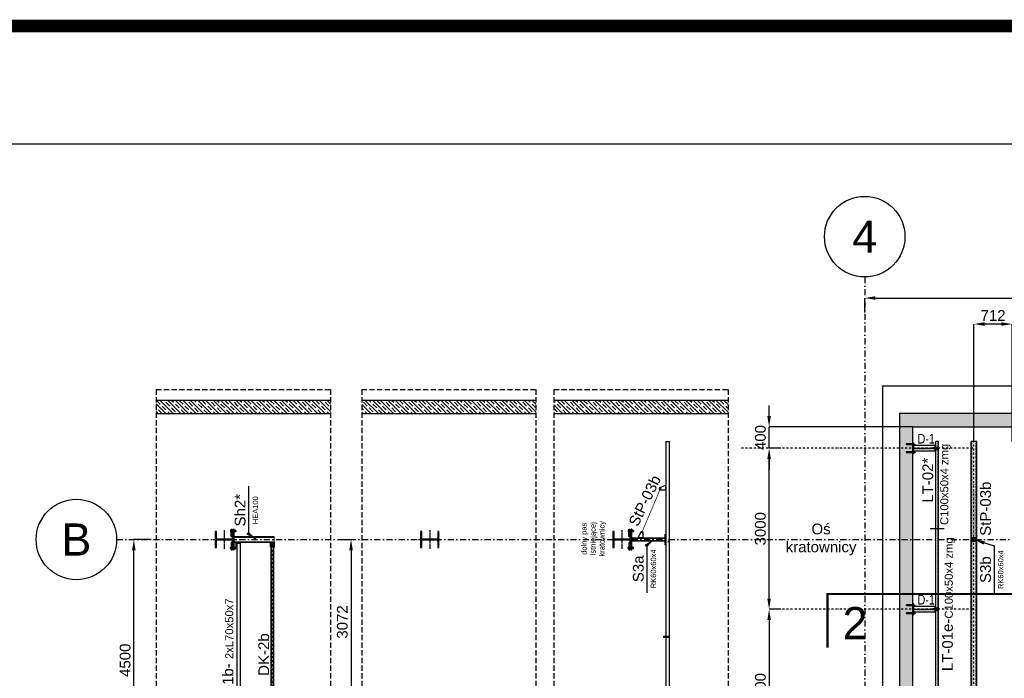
# Model space of a CAD drawing. Header units: millimetres. Extents: x -34919 to 306996, y -293018 to -145733.
# Tile 16 of 256: x -22598 to -4241, y -158058 to -145785. Entities that reach past the tile are written whole.
import ezdxf

# ---------------------------------------------------------------- set-up
doc = ezdxf.new("R2010")
doc.units = ezdxf.units.MM
doc.header["$LTSCALE"] = 3
for name, pattern in [('BORDER2', [0.875, 0.25, -0.125, 0.25, -0.125, 0, -0.125]), ('DASHDOT', [25.4, 12.7, -6.35, 0, -6.35]), ('DASHED', [19.05, 12.7, -6.35]), ('HIDDEN', [9.525, 6.35, -3.175]), ('PRZE', [0.8, 0.4, -0.2, 0, -0.2])]:
    doc.linetypes.add(name, pattern=pattern)
for name, color, linetype in [('AR-----H0_HATCHES_RASTERIT', 8, 'Continuous'), ('ARF2000E0_LOAD_BEARING_KANTAVAT', 1, 'Continuous'), ('blaszki', 6, 'Continuous'), ('C', 4, 'PRZE'), ('K-Podkonstrukcja ścian', 4, 'Continuous'), ('LAYER1', 7, 'Continuous'), ('LISTWA CEOWA', 2, 'Continuous'), ('poziome 1', 7, 'Continuous'), ('PROFILE', 2, 'Continuous'), ('Prz', 5, 'Continuous'), ('slupki', 7, 'Continuous'), ('stezenia', 4, 'Continuous'), ('STĘŻENIA_OPIS', 4, 'Continuous')]:
    doc.layers.add(name, color=color, linetype=linetype)
doc.layers.add('SIATKA', color=5, linetype='Continuous', lineweight=18)
doc.styles.add('modulegrid$0$Standard', font='isocp.shx')
doc.styles.get("Standard").update_dxf_attribs({"font": 'arial.ttf', "height": 25})
doc.dimstyles.new('STANDARD-100', dxfattribs={"dimscale": 100, "dimtxt": 2, "dimasz": 2, "dimexe": 0, "dimexo": 0, "dimgap": 0.6, "dimtad": 1, "dimdec": 0, "dimzin": 12, "dimdsep": 46, "dimtxsty": 'Standard', "dimcen": 1, "dimclrd": 256, "dimclre": 256, "dimclrt": 2, "dimadec": 0, "dimazin": 0, "dimtfac": 1, "dimtdec": 0, "dimtmove": 0, "dimatfit": 3, "dimfxl": 0, "dimtolj": 1, "dimtzin": 0, "dimarcsym": 0})
pattern_1 = [(315, (-21108.39, -114412.66), (70.71068, 70.71068), []), (315, (-21108.39, -114483.16), (70.71068, 70.71068), [100, -50])]
pattern_2 = [(315, (-22942.91, -114412.66), (70.71068, 70.71068), []), (315, (-22942.91, -114483.16), (70.71068, 70.71068), [100, -50])]
pattern_3 = [(315, (-25024.38, -114412.66), (70.71068, 70.71068), []), (315, (-25024.38, -114483.16), (70.71068, 70.71068), [100, -50])]

# ---------------------------------------------------------------- blocks, each defined once
blk = doc.blocks.new('*D1691')
at = {"lineweight": -2, "transparency": 16777216}
for p, q in [((-20146, -155472), (-20470, -155472)), ((-20470, -159772), (-20470, -155672)), ((-20146, -159972), (-20470, -159972))]:
    blk.add_line(p, q, dxfattribs=at)
at = {"transparency": 16777216}
for points in [[(-20503, -155672), (-20437, -155672), (-20470, -155472)], [(-20503, -159772), (-20437, -159772), (-20470, -159972)]]:
    blk.add_solid(points, dxfattribs=at)
at = {"layer": 'Defpoints', "color": 0, "transparency": 16777216}
for p in [(-20470, -155472), (-20146, -155472), (-20146, -159972)]:
    blk.add_point(p, dxfattribs=at)
at = {"color": 2, "transparency": 16777216, "insert": (-20632, -157722), "char_height": 200, "attachment_point": 5, "rotation": 90}
blk.add_mtext('\\A1;4500', dxfattribs=at)
blk = doc.blocks.new('*D1684')
at = {"lineweight": -2, "transparency": 16777216}
for p, q in [((-6843, -151243), (-6843, -150972)), ((-6643, -150972), (1957, -150972)), ((2157, -151243), (2157, -150972))]:
    blk.add_line(p, q, dxfattribs=at)
at = {"transparency": 16777216}
for points in [[(-6643, -150939), (-6643, -151005), (-6843, -150972)], [(1957, -150939), (1957, -151005), (2157, -150972)]]:
    blk.add_solid(points, dxfattribs=at)
at = {"layer": 'Defpoints', "color": 0, "transparency": 16777216}
for p in [(2157, -150972), (-6843, -151243), (2157, -151243)]:
    blk.add_point(p, dxfattribs=at)
at = {"color": 2, "transparency": 16777216, "insert": (-2343, -150810), "char_height": 200, "attachment_point": 5}
blk.add_mtext('\\A1;9000', dxfattribs=at)
blk = doc.blocks.new('*D1717')
at = {"lineweight": -2, "transparency": 16777216}
for p, q in [((-4806, -153647), (-4806, -151457)), ((-4294, -151457), (-4606, -151457)), ((-4094, -153647), (-4094, -151457))]:
    blk.add_line(p, q, dxfattribs=at)
at = {"transparency": 16777216}
for points in [[(-4606, -151424), (-4606, -151490), (-4806, -151457)], [(-4294, -151424), (-4294, -151490), (-4094, -151457)]]:
    blk.add_solid(points, dxfattribs=at)
at = {"layer": 'Defpoints', "color": 0, "transparency": 16777216}
for p in [(-4806, -151457), (-4806, -153647), (-4094, -153647, 0)]:
    blk.add_point(p, dxfattribs=at)
at = {"color": 2, "transparency": 16777216, "insert": (-4450, -151297), "char_height": 200, "attachment_point": 5}
blk.add_mtext('\\A1;712', dxfattribs=at)
blk = doc.blocks.new('*U5')
at = {"color": 0}
for p, q in [((-36, 0), (14, 0)), ((-32, 5), (-31, 6)), ((-32, 5), (-32, -5)), ((-30, 5), (-32, 5)), ((-30, 6), (-31, 6)), ((-30, 8), (-30, -8)), ((-30, 8), (-30, -8)), ((-30, 8), (-30, -8)), ((-20, 5), (-30, 5)), ((-20, 11), (-29, 11)), ((-20, -12), (-20, 12)), ((-20, 8), (-20, -8)), ((-17, 12), (-20, 12)), ((-17, -12), (-17, 12)), ((-17, -12), (-17, 12)), ((0, 6), (-17, 6)), ((-1, 5), (-17, 5)), ((-1, 6), (-1, -6)), ((0, -12), (0, 12)), ((2, 12), (0, 12)), ((2, -12), (2, 12)), ((2, 9), (2, -9)), ((3, 11), (3, -11)), ((10, 11), (3, 11)), ((2, 9), (3, 9)), ((10, 5), (3, 5)), ((10, 8), (10, -8)), ((-32, -5), (-31, -6)), ((-30, -5), (-32, -5)), ((-30, -6), (-31, -6)), ((-20, -5), (-30, -5)), ((-20, -11), (-29, -11)), ((-17, -12), (-20, -12)), ((-1, -5), (-17, -5)), ((0, -6), (-17, -6)), ((2, -12), (0, -12)), ((10, -5), (3, -5)), ((2, -9), (3, -9)), ((10, -11), (3, -11))]:
    blk.add_line(p, q, dxfattribs=at)
for centre, radius, start, end in [((-25, 8), 4.47, 141.9467, 218.0533), ((-13, 0), 16.3, 160.3279, 199.6721), ((-24, 8), 4.47, 321.9467, 38.0533), ((-36, 0), 16.3, 340.3279, 19.6721), ((6, 8), 4.47, 321.9467, 38.0533), ((-6, 0), 16.3, 340.3279, 19.6721), ((-25, -8), 4.47, 141.9467, 218.0533), ((-24, -8), 4.47, 321.9467, 38.0533), ((6, -8), 4.47, 321.9467, 38.0533)]:
    blk.add_arc(centre, radius, start, end, dxfattribs=at)
blk = doc.blocks.new('CLMP2', base_point=(-240.02793, 677.2178))
at = {"layer": 'LAYER1', "color": 0, "linetype": 'Continuous'}
for p, q in [((-228.02793, 842.16751), (-235.02793, 839.69709)), ((-235.02793, 727.51421), (-235.02793, 839.69709)), ((-234.02793, 838.76421), (-222.02793, 838.76421)), ((-234.02793, 838.76421), (-234.02793, 730.17843)), ((-232.95793, 835.3444), (-232.95793, 730.17843)), ((-228.02793, 842.16751), (-228.02793, 677.2178)), ((-228.02793, 842.16751), (-221.02793, 839.69709)), ((-223.09793, 835.3444), (-223.09793, 730.17843)), ((-222.02793, 838.76421), (-222.02793, 730.17843)), ((-221.02793, 727.51421), (-221.02793, 839.69709)), ((-216.02793, 704.85), (-240.02793, 704.85)), ((-240.02793, 704.85), (-240.02793, 702.35)), ((-216.02793, 702.35), (-240.02793, 702.35)), ((-238.99758, 701.50149), (-237.52793, 702.35)), ((-238.99758, 701.50149), (-238.99758, 693.19851)), ((-238.99758, 693.19851), (-237.52793, 692.35)), ((-218.52793, 702.35), (-237.52793, 702.35)), ((-237.52793, 692.35), (-218.52793, 692.35)), ((-228.02793, 727.51421), (-235.02793, 727.51421)), ((-234.02793, 730.17843), (-233.32082, 729.47132)), ((-228.02793, 730.17843), (-234.02793, 730.17843)), ((-234.02793, 724.85), (-233.32082, 725.55711)), ((-234.02793, 724.85), (-234.02793, 704.85)), ((-228.02793, 724.85), (-234.02793, 724.85)), ((-234.02793, 692.35), (-234.02793, 687.69169)), ((-222.02793, 687.69169), (-234.02793, 687.69169)), ((-232.41059, 685.76421), (-234.02793, 687.69169)), ((-233.51276, 701.50149), (-233.51276, 693.19851)), ((-233.02793, 728.76421), (-233.02793, 726.26421)), ((-232.95793, 724.85), (-232.95793, 704.85)), ((-232.95793, 692.35), (-232.95793, 686.41651)), ((-232.41059, 685.76421), (-232.41059, 679.10321)), ((-232.41059, 679.10321), (-231.82342, 678.76421)), ((-232.13688, 728.76421), (-228.02793, 728.76421)), ((-232.13688, 726.26421), (-228.02793, 726.26421)), ((-231.82342, 678.76421), (-224.23243, 678.76421)), ((-230.21926, 685.75575), (-230.21926, 679.10321)), ((-228.02793, 730.17843), (-222.02793, 730.17843)), ((-223.91898, 728.76421), (-228.02793, 728.76421)), ((-228.02793, 727.51421), (-221.02793, 727.51421)), ((-223.91898, 726.26421), (-228.02793, 726.26421)), ((-228.02793, 724.85), (-222.02793, 724.85)), ((-228.02793, 704.85), (-228.02793, 704.85)), ((-225.8366, 685.75575), (-225.8366, 679.10321)), ((-223.64527, 679.10321), (-224.23243, 678.76421)), ((-223.64527, 685.76421), (-222.02793, 687.69169)), ((-223.64527, 685.76421), (-223.64527, 679.10321)), ((-223.09793, 724.85), (-223.09793, 704.85)), ((-223.09793, 692.35), (-223.09793, 686.41651)), ((-223.02793, 728.76421), (-223.02793, 726.26421)), ((-222.02793, 730.17843), (-222.73503, 729.47132)), ((-222.02793, 724.85), (-222.73503, 725.55711)), ((-222.5431, 701.50149), (-222.5431, 693.19851)), ((-222.02793, 724.85), (-222.02793, 704.85)), ((-222.02793, 692.35), (-222.02793, 687.69169)), ((-217.05827, 701.50149), (-218.52793, 702.35)), ((-217.05827, 693.19851), (-218.52793, 692.35)), ((-217.05827, 701.50149), (-217.05827, 693.19851)), ((-216.02793, 704.85), (-216.02793, 702.35))]:
    blk.add_line(p, q, dxfattribs=at)
at = {"layer": 'LAYER1', "color": 0, "linetype": 'DASHED'}
for p, q in [((-234.52793, 704.85), (-234.52793, 702.35)), ((-221.52793, 704.85), (-221.52793, 702.35))]:
    blk.add_line(p, q, dxfattribs=at)
at = {"layer": 'LAYER1', "color": 0, "linetype": 'Continuous'}
for centre, radius, start, end in [((-228.02793, 838.76421), 6, 180, 0), ((-236.23992, 697.54309), 4.80691, 55.434907, 120), ((-236.23992, 697.15691), 4.80691, 240, 304.56509), ((-228.02793, 684.19851), 18.15149, 72.412046, 107.58795), ((-228.02793, 710.50149), 18.15149, 252.41205, 287.58795), ((-234.02793, 728.76421), 1, 0, 45), ((-234.02793, 726.26421), 1, 315, 0), ((-231.30883, 687.33723), 1.92048, 234.99226, 304.56509), ((-231.30883, 680.6847), 1.92048, 240, 304.56509), ((-228.02793, 692.66874), 7.25199, 252.41205, 287.58795), ((-228.02793, 686.0162), 7.25199, 252.41205, 287.58795), ((-224.74703, 687.33723), 1.92048, 235.43491, 305.00774), ((-224.74703, 680.6847), 1.92048, 235.43491, 300), ((-222.02793, 728.76421), 1, 135, 180), ((-222.02793, 726.26421), 1, 180, 225), ((-219.81594, 697.54309), 4.80691, 60, 124.56509), ((-219.81594, 697.15691), 4.80691, 235.43491, 300)]:
    blk.add_arc(centre, radius, start, end, dxfattribs=at)
blk = doc.blocks.new('*D1695')
at = {"lineweight": -2, "transparency": 16777216}
for p, q in [((-8405, -153772), (-8626, -153772)), ((-8626, -156572), (-8626, -153972)), ((-8405, -156772), (-8626, -156772))]:
    blk.add_line(p, q, dxfattribs=at)
at = {"transparency": 16777216}
for points in [[(-8659, -153972), (-8593, -153972), (-8626, -153772)], [(-8659, -156572), (-8593, -156572), (-8626, -156772)]]:
    blk.add_solid(points, dxfattribs=at)
at = {"layer": 'Defpoints', "color": 0, "transparency": 16777216}
for p in [(-8626, -153772), (-8405, -153772, 0), (-8405, -156772, 0)]:
    blk.add_point(p, dxfattribs=at)
at = {"color": 2, "transparency": 16777216, "insert": (-8788, -155272), "char_height": 200, "attachment_point": 5, "rotation": 90}
blk.add_mtext('\\A1;3000', dxfattribs=at)
blk = doc.blocks.new('*D1696')
at = {"lineweight": -2, "transparency": 16777216}
for p, q in [((-8405, -156772), (-8626, -156772)), ((-8626, -156972), (-8626, -159572)), ((-8405, -159772), (-8626, -159772))]:
    blk.add_line(p, q, dxfattribs=at)
at = {"transparency": 16777216}
for points in [[(-8659, -156972), (-8593, -156972), (-8626, -156772)], [(-8659, -159572), (-8593, -159572), (-8626, -159772)]]:
    blk.add_solid(points, dxfattribs=at)
at = {"layer": 'Defpoints', "color": 0, "transparency": 16777216}
for p in [(-8405, -156772, 0), (-8626, -159772), (-8405, -159772)]:
    blk.add_point(p, dxfattribs=at)
at = {"color": 2, "transparency": 16777216, "insert": (-8788, -158272), "char_height": 200, "attachment_point": 5, "rotation": 90}
blk.add_mtext('\\A1;3000', dxfattribs=at)
blk = doc.blocks.new('*D1702')
at = {"lineweight": -2, "transparency": 16777216}
for p, q in [((-8626, -153172), (-8626, -152972)), ((-5943, -153372), (-8626, -153372)), ((-8626, -153772), (-8626, -153372)), ((-8405, -153772), (-8626, -153772)), ((-8626, -153972), (-8626, -154172))]:
    blk.add_line(p, q, dxfattribs=at)
at = {"transparency": 16777216}
for points in [[(-8659, -153172), (-8593, -153172), (-8626, -153372)], [(-8659, -153972), (-8593, -153972), (-8626, -153772)]]:
    blk.add_solid(points, dxfattribs=at)
at = {"layer": 'Defpoints', "color": 0, "transparency": 16777216}
for p in [(-8626, -153372), (-5943, -153372, 0), (-8405, -153772, 0)]:
    blk.add_point(p, dxfattribs=at)
at = {"color": 2, "transparency": 16777216, "insert": (-8788, -153572), "char_height": 200, "attachment_point": 5, "rotation": 90}
blk.add_mtext('\\A1;400', dxfattribs=at)
blk = doc.blocks.new('*X203')
at = {"color": 0}
for p, q in [((558, 1769), (573, 1784)), ((558, 1778), (564, 1784)), ((560, 1762), (582, 1784)), ((569, 1762), (591, 1784)), ((578, 1762), (600, 1784)), ((587, 1762), (608, 1784)), ((596, 1762), (617, 1784)), ((605, 1762), (626, 1784)), ((613, 1762), (635, 1784)), ((622, 1762), (644, 1784)), ((631, 1762), (653, 1784)), ((640, 1762), (661, 1784)), ((649, 1762), (670, 1784)), ((658, 1762), (679, 1784)), ((666, 1762), (688, 1784)), ((675, 1762), (697, 1784)), ((683, 1761), (706, 1784)), ((689, 1759), (715, 1784)), ((694, 1755), (723, 1784)), ((698, 1750), (732, 1784)), ((701, 1744), (741, 1784)), ((702, 1736), (750, 1784)), ((702, 1727), (714, 1740)), ((702, 1718), (714, 1730)), ((702, 1710), (714, 1722)), ((702, 1701), (714, 1713)), ((702, 1692), (714, 1704)), ((702, 1683), (714, 1695)), ((702, 1674), (714, 1686)), ((702, 1665), (714, 1677)), ((702, 1657), (714, 1669)), ((702, 1648), (714, 1660)), ((737, 1762), (759, 1784)), ((746, 1762), (768, 1784)), ((755, 1762), (776, 1784)), ((764, 1762), (785, 1784)), ((773, 1762), (794, 1784)), ((781, 1762), (803, 1784)), ((790, 1762), (812, 1784)), ((799, 1762), (821, 1784)), ((808, 1762), (829, 1784)), ((817, 1762), (838, 1784)), ((826, 1762), (847, 1784)), ((834, 1762), (856, 1784)), ((843, 1762), (858, 1777)), ((852, 1762), (858, 1768)), ((666, 1444), (714, 1492)), ((675, 1444), (715, 1484)), ((684, 1444), (718, 1478)), ((693, 1444), (722, 1473)), ((702, 1639), (714, 1651)), ((702, 1630), (714, 1642)), ((702, 1621), (714, 1633)), ((702, 1612), (714, 1624)), ((702, 1604), (714, 1616)), ((702, 1595), (714, 1607)), ((702, 1586), (714, 1598)), ((702, 1577), (714, 1589)), ((702, 1568), (714, 1580)), ((702, 1559), (714, 1571)), ((702, 1551), (714, 1563)), ((702, 1542), (714, 1554)), ((702, 1533), (714, 1545)), ((702, 1524), (714, 1536)), ((702, 1515), (714, 1527)), ((702, 1506), (714, 1518)), ((702, 1497), (714, 1509)), ((702, 1488), (714, 1501)), ((702, 1444), (727, 1469)), ((558, 1460), (564, 1466)), ((558, 1451), (573, 1466)), ((560, 1444), (582, 1466)), ((569, 1444), (590, 1466)), ((578, 1444), (599, 1466)), ((587, 1444), (608, 1466)), ((595, 1444), (617, 1466)), ((604, 1444), (626, 1466)), ((613, 1444), (635, 1466)), ((622, 1444), (643, 1466)), ((631, 1444), (652, 1466)), ((640, 1444), (661, 1466)), ((649, 1444), (670, 1466)), ((657, 1444), (679, 1466)), ((710, 1444), (733, 1467)), ((719, 1444), (741, 1466)), ((728, 1444), (750, 1466)), ((737, 1444), (758, 1466)), ((746, 1444), (767, 1466)), ((755, 1444), (776, 1466)), ((763, 1444), (785, 1466)), ((772, 1444), (794, 1466)), ((781, 1444), (803, 1466)), ((790, 1444), (811, 1466)), ((799, 1444), (820, 1466)), ((808, 1444), (829, 1466)), ((816, 1444), (838, 1466)), ((825, 1444), (847, 1466)), ((834, 1444), (856, 1466)), ((843, 1444), (858, 1459)), ((852, 1444), (858, 1450))]:
    blk.add_line(p, q, dxfattribs=at)
blk = doc.blocks.new('heb340')
at = {"color": 1, "linetype": 'Continuous'}
blk.add_lwpolyline([(-150, -170), (150, -170), (150, -148.5), (33, -148.5, -0.4142136), (6, -121.5), (6, 121.5, -0.4142136), (33, 148.5), (150, 148.5), (150, 170), (-150, 170), (-150, 148.5), (-33, 148.5, -0.4142136), (-6, 121.5), (-6, -121.5, -0.4142136), (-33, -148.5), (-150, -148.5)], format="xyb", close=True, dxfattribs=at)
at = {"layer": 'C'}
for points in [[(0, -213), (0, 213)], [(-171.5, 0), (171.5, 0)]]:
    blk.add_lwpolyline(points, dxfattribs=at)
at = {"color": 4, "linetype": 'Continuous'}
blk.add_blockref('*X203', (-708, -1614), dxfattribs=at)
blk = doc.blocks.new('połaczenie montażowe')
at = {"color": 7, "linetype": 'BORDER2'}
for p, q in [((-63, 158), (50, 158)), ((-63, -158), (50, -158))]:
    blk.add_line(p, q, dxfattribs=at)
at = {"color": 4}
for p, q in [((-54, 172), (-45, 172)), ((-54, 169), (-54, 146)), ((-54, 165), (-45, 165)), ((-54, 144), (-45, 144)), ((-54, 151), (-45, 151)), ((-45, 172), (-45, 144)), ((-45, 171), (-45, 171)), ((-45, 145), (-45, 145)), ((-45, 171), (-45, 145)), ((-42, 166), (12, 166)), ((-42, 150), (12, 150)), ((-4, 166), (-4, 150)), ((-4, 164), (12, 164)), ((-4, 152), (12, 152)), ((28, 166), (46, 166)), ((28, 164), (46, 164)), ((28, 152), (46, 152)), ((28, 150), (46, 150)), ((46, 166), (46, 150)), ((-54, -144), (-45, -144)), ((-54, -169), (-54, -146)), ((-54, -165), (-45, -165)), ((-54, -172), (-45, -172)), ((-54, -151), (-45, -151)), ((-45, -172), (-45, -144)), ((-45, -145), (-45, -145)), ((-45, -171), (-45, -171)), ((-45, -171), (-45, -145)), ((-42, -150), (12, -150)), ((-42, -166), (12, -166)), ((-4, -166), (-4, -150)), ((-4, -152), (12, -152)), ((-4, -164), (12, -164)), ((28, -150), (46, -150)), ((28, -152), (46, -152)), ((28, -164), (46, -164)), ((28, -166), (46, -166)), ((46, -166), (46, -150))]:
    blk.add_line(p, q, dxfattribs=at)
at = {"color": 7}
for p, q in [((-45, 172), (-44, 173)), ((-45, 172), (-45, 144)), ((-44, 173), (-42, 173)), ((-45, 144), (-44, 143)), ((-44, 143), (-42, 143)), ((-42, 173), (-42, 143)), ((12, 173), (15, 173)), ((12, 172), (12, 173)), ((12, 172), (12, 144)), ((12, 144), (12, 143)), ((12, 143), (15, 143)), ((15, 173), (15, 143)), ((15, 169), (15, 148)), ((15, 169), (15, 148)), ((28, 173), (28, 143)), ((28, 169), (28, 148)), ((28, 169), (28, 148)), ((-45, -172), (-45, -144)), ((-45, -172), (-44, -173)), ((-44, -143), (-42, -143)), ((-45, -144), (-44, -143)), ((-44, -173), (-42, -173)), ((-42, -173), (-42, -143)), ((12, -143), (15, -143)), ((12, -144), (12, -143)), ((12, -172), (12, -144)), ((12, -172), (12, -173)), ((12, -173), (15, -173)), ((15, -173), (15, -143)), ((15, -169), (15, -148)), ((15, -169), (15, -148)), ((28, -173), (28, -143)), ((28, -169), (28, -148)), ((28, -169), (28, -148))]:
    blk.add_line(p, q, dxfattribs=at)
at = {"color": 3}
for p, q in [((27, 172), (16, 172)), ((27, 165), (16, 165)), ((28, 151), (16, 151)), ((27, 144), (16, 144)), ((28, 169), (28, 148)), ((40, 172), (29, 172)), ((40, 165), (29, 165)), ((41, 151), (29, 151)), ((40, 144), (29, 144)), ((41, 169), (41, 148)), ((27, -144), (16, -144)), ((28, -151), (16, -151)), ((27, -165), (16, -165)), ((27, -172), (16, -172)), ((28, -169), (28, -148)), ((40, -144), (29, -144)), ((41, -151), (29, -151)), ((40, -165), (29, -165)), ((40, -172), (29, -172)), ((41, -169), (41, -148))]:
    blk.add_line(p, q, dxfattribs=at)
at = {"color": 4}
for centre, radius, start, end in [((-44, 168), 10.9, 156.9535, 174.7762), ((-49, 147), 5.24, 187.8423, 213.6182), ((-46, 169), 8.39, 182.384, 208.3594), ((-46, 161), 8.39, 151.6406, 177.616), ((-41, 156), 13.8, 181.783, 202.0553), ((-41, 146), 13.8, 157.9447, 178.217), ((-49, -147), 5.24, 146.3818, 172.1577), ((-44, -168), 10.9, 185.2238, 203.0465), ((-41, -146), 13.8, 181.783, 202.0553), ((-41, -156), 13.8, 157.9447, 178.217), ((-46, -161), 8.39, 182.384, 208.3594), ((-46, -169), 8.39, 151.6406, 177.616)]:
    blk.add_arc(centre, radius, start, end, dxfattribs=at)
at = {"color": 3}
for centre, radius, start, end in [((26, 168), 10.9, 156.9535, 174.7762), ((23, 169), 8.39, 182.384, 208.3594), ((20, 162), 5.05, 143.1698, 176.696), ((20, 154), 5.05, 183.304, 216.8302), ((20, 148), 5.05, 143.1698, 176.696), ((32, 150), 17.3, 184.1009, 198.2664), ((17, 168), 10.9, 5.2238, 23.0465), ((20, 169), 8.39, 331.6406, 357.616), ((23, 162), 5.05, 3.304, 36.8302), ((23, 154), 5.05, 323.1698, 356.696), ((23, 148), 5.05, 3.304, 36.8302), ((11, 150), 17.3, 341.7336, 355.8991), ((39, 168), 10.9, 156.9535, 174.7762), ((36, 169), 8.39, 182.384, 208.3594), ((33, 162), 5.05, 143.1698, 176.696), ((33, 154), 5.05, 183.304, 216.8302), ((33, 148), 5.05, 143.1698, 176.696), ((45, 150), 17.3, 184.1009, 198.2664), ((30, 168), 10.9, 5.2238, 23.0465), ((33, 169), 8.39, 331.6406, 357.616), ((36, 162), 5.05, 3.304, 36.8302), ((36, 154), 5.05, 323.1698, 356.696), ((36, 148), 5.05, 3.304, 36.8302), ((24, 150), 17.3, 341.7336, 355.8991), ((32, -150), 17.3, 161.7336, 175.8991), ((20, -148), 5.05, 183.304, 216.8302), ((20, -154), 5.05, 143.1698, 176.696), ((20, -162), 5.05, 183.304, 216.8302), ((23, -169), 8.39, 151.6406, 177.616), ((26, -168), 10.9, 185.2238, 203.0465), ((11, -150), 17.3, 4.1009, 18.2664), ((23, -148), 5.05, 323.1698, 356.696), ((23, -154), 5.05, 3.304, 36.8302), ((23, -162), 5.05, 323.1698, 356.696), ((20, -169), 8.39, 2.384, 28.3594), ((17, -168), 10.9, 336.9535, 354.7762), ((45, -150), 17.3, 161.7336, 175.8991), ((33, -148), 5.05, 183.304, 216.8302), ((33, -154), 5.05, 143.1698, 176.696), ((33, -162), 5.05, 183.304, 216.8302), ((36, -169), 8.39, 151.6406, 177.616), ((39, -168), 10.9, 185.2238, 203.0465), ((24, -150), 17.3, 4.1009, 18.2664), ((36, -148), 5.05, 323.1698, 356.696), ((36, -154), 5.05, 3.304, 36.8302), ((36, -162), 5.05, 323.1698, 356.696), ((33, -169), 8.39, 2.384, 28.3594), ((30, -168), 10.9, 336.9535, 354.7762)]:
    blk.add_arc(centre, radius, start, end, dxfattribs=at)
at = {"layer": 'stezenia', "color": 6}
for points in [[(-42, 190), (-22, 190), (-22, 55), (-42, 55)], [(12, 190), (0, 190), (0, -190), (12, -190)], [(-42, -190), (-22, -190), (-22, -55), (-42, -55)]]:
    blk.add_lwpolyline(points, close=True, dxfattribs=at)
at = {"layer": 'stezenia', "color": 3}
for centre in [(-11, 179), (-11, -179)]:
    blk.add_circle(centre, 10.8, dxfattribs=at)
blk = doc.blocks.new('*D1731')
at = {"lineweight": -2, "transparency": 16777216}
for p, q in [((-16603, -155472), (-16420, -155472)), ((-16420, -155672), (-16420, -158345)), ((-17724, -158545), (-16420, -158545))]:
    blk.add_line(p, q, dxfattribs=at)
at = {"transparency": 16777216}
for points in [[(-16454, -155672), (-16387, -155672), (-16420, -155472)], [(-16454, -158345), (-16387, -158345), (-16420, -158545)]]:
    blk.add_solid(points, dxfattribs=at)
at = {"layer": 'Defpoints', "color": 0, "transparency": 16777216}
for p in [(-16603, -155472), (-17724, -158545, 0), (-16420, -158545)]:
    blk.add_point(p, dxfattribs=at)
at = {"color": 2, "transparency": 16777216, "insert": (-16582, -157009), "char_height": 200, "attachment_point": 5, "rotation": 90}
blk.add_mtext('\\A1;3072', dxfattribs=at)

msp = doc.modelspace()

# ---------------------------------------------------------------- hatches: boundary and pattern name
at = {"layer": 'AR-----H0_HATCHES_RASTERIT'}
h = msp.add_hatch(dxfattribs=at)
h.set_pattern_fill('JIS_STN_1E', color=256, scale=100, angle=-90, style=0)
h.set_pattern_definition(pattern_1)
h.paths.add_polyline_path([(-20051, -153122.297), (-20051, -152872.297), (-18552.863, -152872.297), (-18552.863, -153122.297)])
h = msp.add_hatch(dxfattribs=at)
h.set_pattern_fill('JIS_STN_1E', color=256, scale=100, angle=-90, style=0)
h.set_pattern_definition(pattern_1)
h.paths.add_polyline_path([(-18552.863, -152872.297), (-18552.863, -153122.297), (-16802.924, -153122.297), (-16802.924, -152872.297)])
h = msp.add_hatch(dxfattribs=at)
h.set_pattern_fill('JIS_STN_1E', color=256, scale=100, angle=-90, style=0)
h.set_pattern_definition(pattern_2)
h.paths.add_polyline_path([(-16220.642, -153122.297), (-16220.642, -152872.297), (-14722.505, -152872.297), (-14722.505, -153122.297)])
h = msp.add_hatch(dxfattribs=at)
h.set_pattern_fill('JIS_STN_1E', color=256, scale=100, angle=-90, style=0)
h.set_pattern_definition(pattern_2)
h.paths.add_polyline_path([(-14722.505, -152872.297), (-14722.505, -153122.297), (-12972.566, -153122.297), (-12972.566, -152872.297)])
h = msp.add_hatch(dxfattribs=at)
h.set_pattern_fill('JIS_STN_1E', color=256, scale=100, angle=-90, style=0)
h.set_pattern_definition(pattern_3)
h.paths.add_polyline_path([(-12637.239, -153122.297), (-12637.239, -152872.297), (-11139.101, -152872.297), (-11139.101, -153122.297)])
h = msp.add_hatch(dxfattribs=at)
h.set_pattern_fill('JIS_STN_1E', color=256, scale=100, angle=-90, style=0)
h.set_pattern_definition(pattern_3)
h.paths.add_polyline_path([(-11139.101, -152872.297), (-11139.101, -153122.297), (-9389.162, -153122.297), (-9389.162, -152872.297)])
h = msp.add_hatch(dxfattribs=at)
h.set_pattern_fill('JIS_STN_1E', color=256, scale=100, angle=-90, style=0)
h.set_pattern_definition([(315, (79326.37, -149984.5), (70.71068, 70.71068), []), (315, (79326.37, -150055), (70.71068, 70.71068), [100, -50])])
h.paths.add_polyline_path([(-5793.375, -159422.297), (-5943.375, -159422.297), (-5943.375, -153372.297), (-5473.689, -153372.297), (-4103.375, -153372.297), (-4103.375, -153122.297), (-6193.375, -153122.297), (-6193.375, -159572.297), (-6043.375, -159572.297), (-6043.375, -164622.297), (-6193.375, -164622.297), (-6193.375, -172422.297), (-4103.375, -172422.297), (-4103.375, -172172.297), (-5943.375, -172172.297), (-5943.375, -164772.338), (-5793.375, -164772.338)])

# ---------------------------------------------------------------- linework, layer by layer
at = {"color": 252, "linetype": 'DASHDOT', "ltscale": 3}
for p, q in [((-6843.375, -150578.031), (-6843.375, -201577.2)), ((-20791.419, -155472.297), (31209.896, -155472.297))]:
    msp.add_line(p, q, dxfattribs=at)
at = {"color": 5}
msp.add_line((-5358.81, -155272.297), (-5623.433, -155272.297), dxfattribs=at)
at = {"color": 7}
for p, q in [((-17893.14, -155562.797, 0), (-17913.524, -155562.797, 0)), ((-17903.332, -155552.605, 0), (-17903.332, -155572.989, 0)), ((-17863.14, -155562.797, 0), (-17883.524, -155562.797, 0)), ((-17873.332, -155552.605, 0), (-17873.332, -155572.989, 0))]:
    msp.add_line(p, q, dxfattribs=at)
at = {"color": 4}
msp.add_lwpolyline([(-6507.626, -152607.278), (30102.81, -152607.278), (30102.81, -172793.911), (-6507.626, -172793.911)], close=True, dxfattribs=at)
at = {"color": 6, "elevation": 0}
for points in [[(-10554.101, -154461.297), (-10674.101, -154517.297), (-10674.101, -154517.297), (-10674.101, -154537.297), (-10664.101, -154547.297), (-10554.101, -154547.297), (-10554.101, -154461.297)], [(-11065.101, -155442.297), (-11009.101, -155322.297), (-11009.101, -155322.297), (-10989.101, -155322.297), (-10979.101, -155332.297), (-10979.101, -155442.297), (-11065.101, -155442.297)]]:
    msp.add_lwpolyline(points, dxfattribs=at)
for points in [[(-18552.551, -155520.297), (-18552.551, -155605.297), (-18564.551, -155605.297), (-18564.551, -155520.297)], [(-17913.097, -155595.297), (-17923.097, -155585.297), (-17923.097, -155520.297), (-17853.097, -155520.297), (-17853.097, -155585.297), (-17863.097, -155595.297)], [(-17853.097, -155552.797), (-17853.097, -155610.297), (-17923.097, -155610.297), (-17923.097, -155552.797), (-17913.097, -155542.797), (-17863.097, -155542.797)]]:
    msp.add_lwpolyline(points, close=True, dxfattribs=at)
for points in [[(-17909.832, -155575.297), (-17909.832, -155550.297, -1), (-17896.832, -155550.297), (-17896.832, -155575.297, -1)], [(-17879.832, -155575.297), (-17879.832, -155550.297, -1), (-17866.832, -155550.297), (-17866.832, -155575.297, -1)]]:
    msp.add_lwpolyline(points, format="xyb", close=True, dxfattribs=at)
at = {"color": 8, "const_width": 40}
msp.add_lwpolyline([(-7538.228, -157488.864), (-7538.228, -156488.864), (16689.726, -156488.864), (16689.726, -156488.864), (31036.305, -156488.864), (31036.305, -157488.864)], dxfattribs=at)
for centre in [(-6843.375, -149828.031), (-21541.419, -155472.297)]:
    msp.add_circle(centre, 750)
at = {"color": 6}
for centre in [(-10654.101, -154527.297, 0), (-10999.101, -155342.297, 0), (-17903.332, -155562.797, 0), (-17873.332, -155562.797, 0)]:
    msp.add_circle(centre, 6.5, dxfattribs=at)
for p in [(-5531.942, -153772.297, 0), (-5531.942, -156772.297, 0)]:
    msp.add_point(p)
at = {"layer": 'ARF2000E0_LOAD_BEARING_KANTAVAT'}
for p, q in [((-20051, -152872.297, 0), (-16802.863, -152872.297, 0)), ((-16220.642, -152872.297, 0), (-12972.505, -152872.297, 0)), ((-12637.239, -152872.297, 0), (-9389.101, -152872.297, 0)), ((-20051, -153122.297, 0), (-16802.972, -153122.297, 0)), ((-16220.642, -153122.297, 0), (-12972.614, -153122.297, 0)), ((-12637.239, -153122.297, 0), (-9389.21, -153122.297, 0)), ((-5943.378, -153372.297, 0), (-5473.375, -153372.297, 0)), ((-5473.689, -153372.297, 0), (-4103.375, -153372.297, 0))]:
    msp.add_line(p, q, dxfattribs=at)
at = {"layer": 'ARF2000E0_LOAD_BEARING_KANTAVAT', "elevation": 0}
for points in [[(-4103.375, -153122.297), (-6193.375, -153122.297), (-6193.375, -159572.297), (-6043.375, -159572.297), (-6043.375, -164622.297), (-6193.375, -164622.297), (-6193.375, -172422.297), (-4103.375, -172422.297)], [(-5943.375, -159422.297), (-5943.375, -153372.297), (-5473.689, -153372.297)]]:
    msp.add_lwpolyline(points, dxfattribs=at)
at = {"layer": 'blaszki', "elevation": 0}
for points in [[(-10554.101, -155372.297), (-10554.101, -155572.297), (-10566.101, -155572.297), (-10566.101, -155372.297)], [(-17853.097, -155610.297), (-17853.097, -155616.297), (-17923.097, -155616.297), (-17923.097, -155610.297)]]:
    msp.add_lwpolyline(points, close=True, dxfattribs=at)
at = {"layer": 'C', "ltscale": 2}
for p, q in [((-5943.375, -153772.297, 0), (-5528.036, -153772.297, 0)), ((-5943.375, -156772.297, 0), (-5528.036, -156772.297, 0))]:
    msp.add_line(p, q, dxfattribs=at)
at = {"layer": 'K-Podkonstrukcja ścian', "linetype": 'DASHED', "ltscale": 0.05}
for p, q in [((-5931.375, -153769.797, 0), (-5528.036, -153769.797, 0)), ((-5931.375, -153774.797, 0), (-5528.036, -153774.797, 0)), ((-5931.375, -156769.797, 0), (-5528.036, -156769.797, 0)), ((-5931.375, -156774.797, 0), (-5528.036, -156774.797, 0))]:
    msp.add_line(p, q, dxfattribs=at)
at = {"layer": 'K-Podkonstrukcja ścian', "color": 3, "elevation": 0}
for points in [[(-5931.375, -153877.297), (-5931.375, -153667.297), (-5943.375, -153667.297), (-5943.375, -153877.297)], [(-5931.375, -153722.297), (-5931.375, -153822.297), (-5528.036, -153822.297), (-5528.036, -153722.297)], [(-5931.375, -156877.297), (-5931.375, -156667.297), (-5943.375, -156667.297), (-5943.375, -156877.297)], [(-5931.375, -156722.297), (-5931.375, -156822.297), (-5528.036, -156822.297), (-5528.036, -156722.297)]]:
    msp.add_lwpolyline(points, close=True, dxfattribs=at)
at = {"layer": 'K-Podkonstrukcja ścian', "elevation": 0}
for points in [[(-5478.036, -153769.797), (-5478.036, -153763.797), (-5578.036, -153763.797), (-5578.036, -153769.797)], [(-5478.036, -153774.797), (-5478.036, -153780.797), (-5578.036, -153780.797), (-5578.036, -153774.797)], [(-5478.036, -156769.797), (-5478.036, -156763.797), (-5578.036, -156763.797), (-5578.036, -156769.797)], [(-5478.036, -156774.797), (-5478.036, -156780.797), (-5578.036, -156780.797), (-5578.036, -156774.797)]]:
    msp.add_lwpolyline(points, close=True, dxfattribs=at)
at = {"layer": 'poziome 1', "linetype": 'HIDDEN', "ltscale": 5}
for p, q in [((-20051, -152678.706), (-20051, -172865.888)), ((-20051, -152678.706), (-16802.887, -152678.706)), ((-16802.887, -152678.706), (-16802.887, -172865.888, 0)), ((-16220.642, -152678.706), (-16220.642, -172865.888)), ((-16220.642, -152678.706), (-12972.529, -152678.706)), ((-12972.529, -152678.706), (-12972.529, -172865.888, 0)), ((-12637.239, -152678.706), (-12637.239, -172865.888)), ((-12637.239, -152678.706), (-9389.125, -152678.706)), ((-9389.125, -152678.706), (-9389.125, -172865.888, 0))]:
    msp.add_line(p, q, dxfattribs=at)
at = {"layer": 'poziome 1', "color": 3}
for p, q in [((-10554.101, -153647.297, 0), (-10554.101, -171897.297)), ((-10554.101, -153647.297, 0), (-10484.101, -153647.297, 0)), ((-10484.101, -171897.297), (-10484.101, -153647.297, 0)), ((-4855.884, -171897.297, 0), (-4855.884, -153647.297, 0)), ((-4755.884, -171897.297, 0), (-4755.884, -153647.297, 0))]:
    msp.add_line(p, q, dxfattribs=at)
at = {"layer": 'poziome 1', "linetype": 'HIDDEN'}
for p, q in [((-4848.884, -171897.297, 0), (-4848.884, -153647.297, 0)), ((-4762.884, -171897.297, 0), (-4762.884, -153647.297, 0))]:
    msp.add_line(p, q, dxfattribs=at)
at = {"layer": 'poziome 1', "color": 2}
for p, q in [((-18552.551, -155542.797, 0), (-18552.551, -159901.797, 0)), ((-18552.551, -155542.797, 0), (-18482.551, -155542.797, 0)), ((-18482.551, -159901.797, 0), (-18482.551, -155542.797, 0))]:
    msp.add_line(p, q, dxfattribs=at)
at = {"layer": 'poziome 1', "linetype": 'HIDDEN', "elevation": 0}
for points in [[(-10547.101, -171897.297), (-10547.101, -153647.297)], [(-17911.597, -155616.297), (-17911.597, -159828.297)], [(-17864.597, -159828.297), (-17864.597, -155616.297)]]:
    msp.add_lwpolyline(points, dxfattribs=at)
at = {"layer": 'poziome 1', "linetype": 'HIDDEN'}
msp.add_lwpolyline([(-18545.551, -159901.797), (-18545.551, -155542.797)], dxfattribs=at)
at = {"layer": 'PROFILE', "color": 7, "linetype": 'Continuous'}
for p, q in [((-10504.101, -155522.167, 0), (-10504.101, -155498.427, 0)), ((-4834.968, -155522.167, 0), (-4834.968, -155498.427, 0))]:
    msp.add_line(p, q, dxfattribs=at)
at = {"layer": 'Prz'}
msp.add_lwpolyline([(50476.536, -148095.194), (50476.536, -203695.194), (-30723.464, -203695.194), (-30723.464, -148095.194)], close=True, dxfattribs=at)
at = {"layer": 'SIATKA', "color": 3}
msp.add_line((-17853.097, -155424.297, 0), (-17853.097, -155520.297, 0), dxfattribs=at)
at = {"layer": 'SIATKA', "color": 6, "elevation": 0}
for points in [[(-10484.101, -157288.297), (-10484.101, -157276.297), (-10594.101, -157276.297), (-10594.101, -157288.297)], [(-10484.101, -157300.297), (-10484.101, -157288.297), (-10594.101, -157288.297), (-10594.101, -157300.297)]]:
    msp.add_lwpolyline(points, close=True, dxfattribs=at)
at = {"layer": 'slupki', "color": 3}
for p, q in [((-5516.759, -171897.297, 0), (-5516.759, -153647.297, 0)), ((-5466.759, -153647.297, 0), (-5516.759, -153647.297, 0)), ((-5466.759, -171897.297, 0), (-5466.759, -153647.297, 0)), ((-17853.097, -155424.297, 0), (-18600.863, -155424.297, 0)), ((-17853.097, -155432.297, 0), (-18600.863, -155432.297, 0)), ((-18600.863, -155512.297, 0), (-17853.097, -155512.297, 0)), ((-18600.863, -155520.297, 0), (-17853.097, -155520.297, 0)), ((-18600.863, -155520.297, 0), (-17853.097, -155520.297, 0))]:
    msp.add_line(p, q, dxfattribs=at)
at = {"layer": 'slupki', "linetype": 'HIDDEN'}
msp.add_line((-5470.759, -171897.297, 0), (-5470.759, -153647.297, 0), dxfattribs=at)
at = {"layer": 'slupki', "color": 4, "linetype": 'DASHDOT'}
for p, q in [((-4805.884, -171897.297, 0), (-4805.884, -153647.297, 0)), ((-4830.034, -153772.297, 0), (-9164.754, -153772.297, 0)), ((-17888.097, -159972.297, 0), (-17888.097, -155472.297, 0)), ((-4830.034, -156772.297, 0), (-8404.602, -156772.297, 0))]:
    msp.add_line(p, q, dxfattribs=at)
at = {"layer": 'slupki', "color": 3, "elevation": 0}
for points in [[(-11187.101, -155442.297), (-10566.101, -155442.297), (-10566.101, -155502.297), (-11187.101, -155502.297)], [(-17916.597, -155616.297), (-17916.597, -159828.297)], [(-17859.597, -159828.297), (-17859.597, -155616.297)]]:
    msp.add_lwpolyline(points, dxfattribs=at)
at = {"layer": 'slupki', "linetype": 'HIDDEN', "elevation": 0}
for points in [[(-11187.101, -155446.297), (-10566.101, -155446.297)], [(-10566.101, -155498.297), (-11187.101, -155498.297)]]:
    msp.add_lwpolyline(points, dxfattribs=at)
at = {"layer": 'slupki', "color": 2, "elevation": 0}
for points in [[(-4835.884, -155502.297), (-4775.884, -155502.297), (-4775.884, -155442.297), (-4835.884, -155442.297)], [(-4831.884, -155498.297), (-4779.884, -155498.297), (-4779.884, -155446.297), (-4831.884, -155446.297)]]:
    msp.add_lwpolyline(points, close=True, dxfattribs=at)
at = {"layer": 'stezenia', "color": 3}
msp.add_line((-4755.884, -153647.297, 0), (-4855.884, -153647.297, 0), dxfattribs=at)
at = {"layer": 'stezenia', "color": 2, "const_width": 232.388}
msp.add_lwpolyline([(-34803, -145901), (55020, -145901), (55020, -206724), (-34803, -206724)], close=True, dxfattribs=at)
at = {"layer": 'stezenia', "const_width": 12.858, "elevation": 0}
for points in [[(-10654.101, -154527.297), (-10999.101, -155342.297)], [(-4805.944, -155422.297), (-4805.718, -154527.772)]]:
    msp.add_lwpolyline(points, dxfattribs=at)

# ---------------------------------------------------------------- block references
at = {"rotation": 90}
for p in [(-5903.743, -153709.297, 0), (-5903.743, -156709.297, 0)]:
    msp.add_blockref('CLMP2', p, dxfattribs=at)
at = {"xscale": -1, "rotation": 90}
for p in [(-5903.743, -153835.297, 0), (-5903.743, -156835.297, 0)]:
    msp.add_blockref('CLMP2', p, dxfattribs=at)
at = {"color": 253, "rotation": 90}
for p in [(-5498.036, -153763.797, 0), (-5498.036, -156763.797, 0)]:
    msp.add_blockref('*U5', p, dxfattribs=at)
at = {"layer": 'stezenia', "color": 3, "rotation": 270}
for p in [(-18782.863, -155472.297), (-14952.505, -155472.297), (-11369.101, -155472.297)]:
    msp.add_blockref('heb340', p, dxfattribs=at)
at = {"layer": 'stezenia', "color": 3}
for p in [(-18612.863, -155472.297), (-11199.101, -155472.297)]:
    msp.add_blockref('połaczenie montażowe', p, dxfattribs=at)

# ---------------------------------------------------------------- texts
at = {"char_height": 600, "attachment_point": 5}
for s, insert in [('\\A1;4', (-6843.375, -149828.031)), ('\\A1;B', (-21541.419, -155472.297))]:
    msp.add_mtext(s, dxfattribs=dict(at, insert=insert))
at = {"color": 8, "insert": (-7022.719, -157030.172), "char_height": 600, "attachment_point": 5}
msp.add_mtext('\\A1;2', dxfattribs=at)
at = {"layer": 'LISTWA CEOWA', "linetype": 'DASHDOT', "width": 0.8}
for p in [(-5857.776, -153683.627), (-5857.776, -156683.627)]:
    msp.add_text('D-1', height=180, dxfattribs=at).set_placement(p)
at = {"layer": 'STĘŻENIA_OPIS', "linetype": 'DASHDOT', "char_height": 200}
for s, insert, attachment_point, rotation in [('{\\farial|b0|i0|c238|p34;\\C3;^I^I\\C6;LT-02*\\P\\H0.75x;\\C256;C100x50x4 zmg}', (-5503.629, -154444.385, 0), 5, 90), ('{\\farial|b0|i0|c238|p34;StP-03b}', (-11254.822, -155159.39, 0), 1, 64.2009355), ('\\farial|b0|i0|c238|p0;StP-03b', (-4690.955, -155402.353, 0), 1, 90), ('{\\farial|b0|i0|c238|p34;\\C3;Sh2*\\C256;\\P\\H0.5x;HEA100}', (-18371.142, -154926.131), 5, 90), ('{\\farial|b0|i0|c238|p34;\\C3;^I^I\\C6;LT-01e-\\H0.75x;\\C256;C100x50x4 zmg}', (-5278.419, -156756.035, 0), 5, 90), ('{\\farial|b0|i0|c238|p34;\\C3;S3a\\C256;\\P\\H0.5x;RK60x60x4}', (-10948.269, -156018.463), 5, 90), ('{\\farial|b0|i0|c238|p34;\\C3;S3b\\C256;\\P\\H0.5x;RK60x60x4}', (-4473.837, -156033.656, 0), 5, 90), ('{\\farial|b0|i0|c238|p34;\\C3;^I^I\\C6;DK-1b-\\C3; \\H0.75x;\\C256;2xL70x50x7}', (-18715.128, -157693.865, 0), 5, 90), ('{\\farial|b0|i0|c238|p34;\\C3;^I^I\\C6;DK-2b}', (-18046.077, -157693.865, 0), 5, 90)]:
    msp.add_mtext(s, dxfattribs=dict(at, insert=insert, attachment_point=attachment_point, rotation=rotation))
at = {"layer": 'STĘŻENIA_OPIS', "linetype": 'DASHDOT', "insert": (-11895.751, -155457.69), "char_height": 100, "attachment_point": 5, "rotation": 90, "style": 'modulegrid$0$Standard'}
msp.add_mtext('{\\farial|b0|i0|c238|p34;dolny pas\\Pistniejącej\\Pkratownicy}', dxfattribs=at)
at = {"layer": 'STĘŻENIA_OPIS', "linetype": 'DASHDOT', "insert": (-7656.979, -155472.297), "char_height": 200, "attachment_point": 5}
msp.add_mtext('{\\farial|b0|i0|c238|p34;Oś\\Pkratownicy}', dxfattribs=at)

# ---------------------------------------------------------------- dimensions: what is measured, and where the dimension line sits
at = {"color": 4}
dim = msp.add_linear_dim(base=(2156.625, -150972.026), p1=(-6843.375, -151242.91), p2=(2156.625, -151242.91), dimstyle='STANDARD-100', dxfattribs=at)
dim.commit()
dim.dimension.update_dxf_attribs({"geometry": '*D1684', "text_midpoint": (-2343.375, -150809.911)})
dim = msp.add_linear_dim(base=(-4805.884, -151457.034), p1=(-4093.519, -153647.297, 0), p2=(-4805.884, -153647.297), dimstyle='STANDARD-100', override={"dimtmove": 1}, dxfattribs=at)
dim.commit()
dim.dimension.update_dxf_attribs({"geometry": '*D1717', "text_midpoint": (-4449.702, -151296.624)})
dim = msp.add_linear_dim(base=(-8625.835, -153372.297), p1=(-8404.602, -153772.297, 0), p2=(-5943.378, -153372.297, 0), angle=90, dimstyle='STANDARD-100', dxfattribs=at)
dim.commit()
dim.dimension.update_dxf_attribs({"geometry": '*D1702', "text_midpoint": (-8625.835, -153572.297), "dimtype": 160})
for base, p2, picture, middle in [((-8625.835, -153772.297), (-8404.602, -153772.297, 0), '*D1695', (-8788.017, -155272.297)), ((-8625.835, -159772.297), (-8404.602, -159772.297), '*D1696', (-8788.017, -158272.297))]:
    dim = msp.add_linear_dim(base=base, p1=(-8404.602, -156772.297, 0), p2=p2, angle=90, dimstyle='STANDARD-100', dxfattribs=at)
    dim.commit()
    dim.dimension.update_dxf_attribs({"geometry": picture, "text_midpoint": middle})
for base, p1, p2, picture, middle in [((-20469.95, -155472.297), (-20146.011, -159972.297), (-20146.011, -155472.297), '*D1691', (-20632.065, -157722.297)), ((-16420.298446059, -158544.796917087), (-16602.510924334, -155472.296917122), (-17723.750677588, -158544.796917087, -0.000000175), '*D1731', (-16582.481256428, -157008.546917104))]:
    dim = msp.add_linear_dim(base=base, p1=p1, p2=p2, angle=90, dimstyle='STANDARD-100', override={"dimtmove": 1}, dxfattribs=at)
    dim.commit()
    dim.dimension.update_dxf_attribs({"geometry": picture, "text_midpoint": middle})

# ---------------------------------------------------------------- leaders
at = {"layer": 'stezenia', "color": 3}
for points in [[(-18196.531, -155472.297), (-18326.977, -155367.463), (-18326.977, -154476.062)], [(-10773.658, -155472.297), (-10904.104, -155577.131), (-10904.104, -156468.532)], [(-4805.884, -155472.297, 0), (-4431.459, -155592.324, 0), (-4431.459, -156483.725, 0)]]:
    msp.add_leader(points, dimstyle='STANDARD-100', override={"dimgap": 0.6, "dimtad": 0, "dimfxl": 1.25, "dimfxlon": 1}, dxfattribs=at)

doc.saveas('drawing.dxf')
